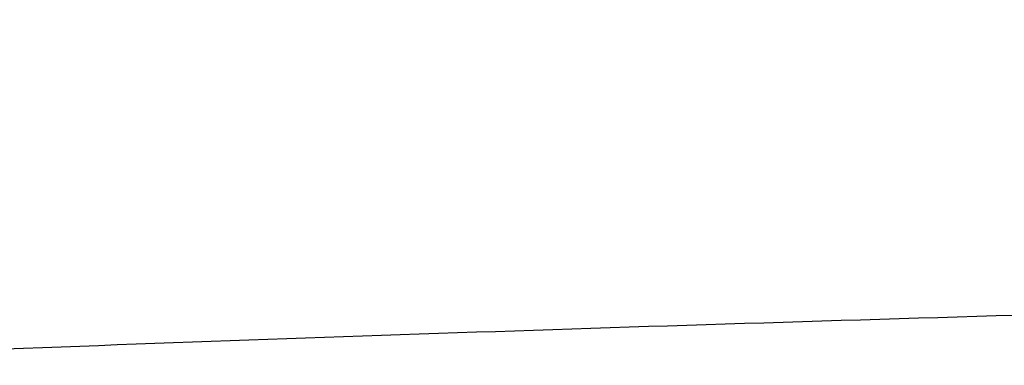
# Model space of a CAD drawing. Header units: millimetres. Extents: x -203 to 203, y 78 to 485.
# Tile 165 of 256: x -2.492 to -2.065, y 201.38 to 201.53. Entities that reach past the tile are written whole.
import ezdxf

# ---------------------------------------------------------------- set-up
doc = ezdxf.new("R2010")
doc.units = ezdxf.units.MM
doc.layers.add('Layer 01', color=18, linetype='Continuous', true_color=0x000000)

# ---------------------------------------------------------------- blocks, each defined once
blk = doc.blocks.new('10CP311BZ')
at = {"layer": 'Layer 01', "extrusion": (1.69059e-14, -1, 4.63174e-14)}
blk.add_open_spline([(-4.89794, 12, 1.19353), (-4.97015, 12, 0.80475), (-4.99624, 12, 0.41024), (-4.9679, 12, -0.17438), (-4.94684, 12, -0.36876), (-4.88071, 12, -0.75651), (-4.83546, 12, -0.94979), (-4.66728, 12, -1.51251), (-4.51165, 12, -1.87045), (-4.11112, 12, -2.55103), (-3.87229, 12, -2.86261), (-3.46189, 12, -3.28257), (-3.31521, 12, -3.41579), (-3.00719, 12, -3.66129), (-2.68633, 12, -3.88513), (-2.34054, 12, -4.06683), (-1.98203, 12, -4.22704), (-1.79572, 12, -4.29644), (-1.41985, 12, -4.40982), (-1.22918, 12, -4.45438), (-0.84244, 12, -4.51932), (-0.64513, 12, -4.53972), (-0.05479, 12, -4.56281), (0.33525, 12, -4.52902), (0.72147, 12, -4.44179)], degree=3, knots=[0, 0, 0, 0, 1.179139, 1.179139, 1.768708, 1.768708, 2.358278, 2.358278, 3.537417, 3.537417, 4.716555, 4.716555, 5.306125, 5.306125, 5.895694, 6.485264, 6.485264, 7.074833, 7.074833, 7.664403, 7.664403, 8.253972, 8.253972, 9.433111, 9.433111, 9.433111, 9.433111], dxfattribs=at)
at = {"layer": 'Layer 01', "extrusion": (0.691655, 0.707107, 0.147016)}
blk.add_rational_spline([(-1.93685, 11.06816, 9.81064), (-1.38535, 10.50607, 9.91952), (-0.82664, 9.94666, 9.98162), (-0.26469, 9.3939, 9.9965)], [1, 0.997636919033, 0.997636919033, 1], degree=3, dxfattribs=at)
at = {"layer": 'Layer 01'}
blk.add_open_spline([(-0.19543, 9.3939, 9.67069), (-1.01427, 10.23103, 9.49665), (-1.83311, 11.06816, 9.3226)], degree=2, dxfattribs=at)
blk = doc.blocks.new('CT311ABINT')
at = {"layer": 'Layer 01', "extrusion": (-0.163786, -0.984093, 0.068814), "rotation": 0.6561814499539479}
blk.add_blockref('10CP311BZ', (-41.932, 85.8147, -246.62398), dxfattribs=at)

msp = doc.modelspace()

# ---------------------------------------------------------------- block references
at = {"layer": 'Layer 01', "extrusion": (0, -1, 0)}
msp.add_blockref('CT311ABINT', (0, -17.71698, -281.71698), dxfattribs=at)

doc.saveas('drawing.dxf')
